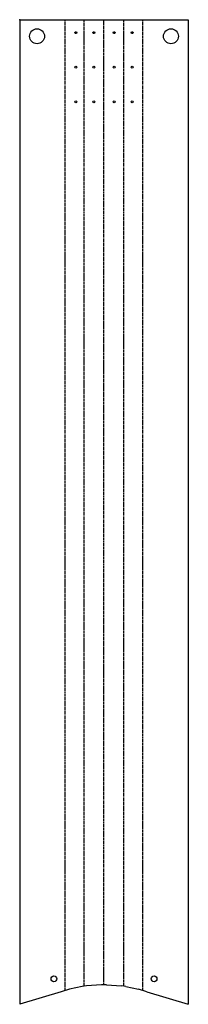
# Model space of a CAD drawing. Header units: millimetres. Extents: x 0 to 585, y 0 to 3422.
import ezdxf

# ---------------------------------------------------------------- set-up
doc = ezdxf.new("R2010")
doc.units = ezdxf.units.MM
doc.header["$PDSIZE"] = -1
doc.linetypes.add('SLD-İki-Kısa-Kesik-Çizgili-Uzun-Kesik-Çizgi', pattern=[15.748, 8.128, -1.524, 1.524, -1.524, 1.524, -1.524])
doc.linetypes.add('SLD-Sürekli', pattern=[0])

msp = doc.modelspace()

# ---------------------------------------------------------------- linework, layer by layer
at = {"color": 7, "linetype": 'SLD-Sürekli', "lineweight": 25}
for p, q in [((0.4, 3421.5), (0.4, 0.4)), ((0.4, 3421.5), (585.3, 3421.5)), ((585.3, 3421.5), (585.3, 0.4)), ((144.1, 44.3), (0.4, 0.4)), ((173, 53.2), (144.1, 44.3)), ((217.3, 61.9), (173, 53.2)), ((231.8, 64.2), (217.3, 61.9)), ((284.2, 68.4), (231.8, 64.2)), ((301.5, 68.4), (284.2, 68.4)), ((301.5, 68.4), (353.9, 64.2)), ((368.4, 61.9), (353.9, 64.2)), ((368.4, 61.9), (412.7, 53.2)), ((441.6, 44.3), (412.7, 53.2)), ((441.6, 44.3), (585.3, 0.4))]:
    msp.add_line(p, q, dxfattribs=at)
at = {"color": 7, "linetype": 'SLD-İki-Kısa-Kesik-Çizgili-Uzun-Kesik-Çizgi'}
for p, q in [((158.5, 48.8), (158.5, 3421.5)), ((224.5, 63.1), (224.5, 3421.5)), ((292.8, 68.4), (292.8, 3421.5)), ((361.2, 63.1), (361.2, 3421.5)), ((427.1, 48.8), (427.1, 3421.5))]:
    msp.add_line(p, q, dxfattribs=at)
at = {"color": 7, "linetype": 'SLD-Sürekli', "lineweight": 25}
for centre, radius in [((60.4, 3364), 26), ((525.3, 3364), 26), ((195.2, 3376.5), 3.4), ((258, 3376.5), 3.4), ((327.7, 3376.5), 3.4), ((390.5, 3376.5), 3.4), ((195.2, 3256.5), 3.4), ((258, 3256.5), 3.4), ((327.7, 3256.5), 3.4), ((390.5, 3256.5), 3.4), ((195.2, 3136.5), 3.4), ((258, 3136.5), 3.4), ((327.7, 3136.5), 3.4), ((390.5, 3136.5), 3.4), ((119.1, 89), 10), ((466.6, 89), 10)]:
    msp.add_circle(centre, radius, dxfattribs=at)
at = {"color": 7, "linetype": 'SLD-Sürekli'}
msp.add_point((0.4, 3421.5), dxfattribs=at)

doc.saveas('drawing.dxf')
